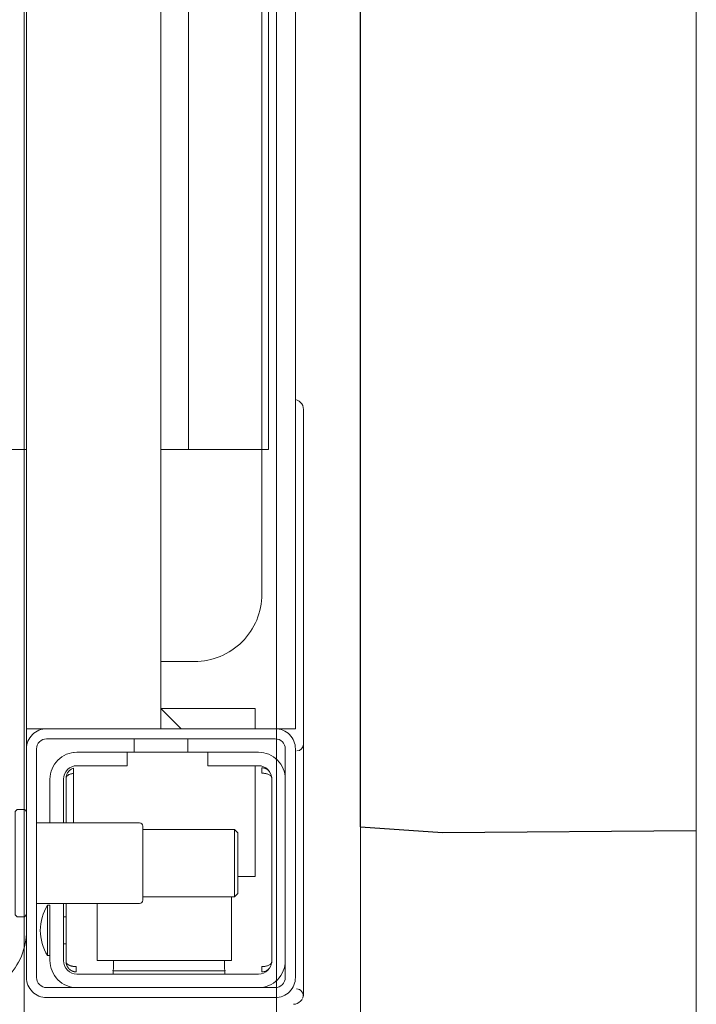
# Model space of a CAD drawing. Header units: millimetres. Extents: x -6792 to 22441, y -13430 to 4653.
# Tile 59 of 256: x -4137 to -4127, y -9941 to -9927. Entities that reach past the tile are written whole.
import ezdxf

# ---------------------------------------------------------------- set-up
doc = ezdxf.new("R2010")
doc.units = ezdxf.units.MM
doc.layers.add('_A_OCIEPLENIE_WNĘTRZA', color=7, linetype='BATTING', lineweight=0, true_color=0x595959)
doc.layers.add('_A_WIDOK_URZĄDZENIA NA DACHU', color=163, linetype='Continuous', lineweight=13)
doc.layers.add('_A_ŚCIANY WEWNĘTRZNE', color=7, linetype='Continuous', lineweight=13)
doc.linetypes.add('BATTING', pattern='A,0.0001,-0.1,[134,ltypeshp.shx,S=0.1,R=0,X=-0.1,Y=0],-0.2,[134,ltypeshp.shx,S=0.1,R=180,X=0.1,Y=0],-0.1', length=0.4001)

msp = doc.modelspace()

# ---------------------------------------------------------------- linework, layer by layer
at = {"lineweight": 0}
for points in [[(-4137.009, -9933.03), (-4146.009, -9933.03), (-4146.009, -9911.99)], [(-4136.709, -9937.183), (-4137.009, -9937.183), (-4137.009, -9911.99)], [(-4135.009, -9911.99), (-4135.009, -9937.183), (-4135.009, -9936.883), (-4134.709, -9937.183)], [(-4134.6, -9911.99), (-4134.6, -9933.03)], [(-4133.509, -9911.99), (-4133.509, -9933.03), (-4133.409, -9933.03), (-4133.409, -9911.99)], [(-4133.009, -9924.488), (-4133.009, -9937.183), (-4133.309, -9937.183)], [(-4135.009, -9936.883), (-4133.609, -9936.883), (-4133.609, -9937.183)], [(-4135.409, -9937.183), (-4136.609, -9937.183)], [(-4135.409, -9937.333), (-4135.409, -9937.533)], [(-4134.609, -9937.333), (-4134.609, -9937.533)], [(-4136.309, -9937.847), (-4136.324, -9937.849), (-4136.336, -9937.852), (-4136.347, -9937.855), (-4136.357, -9937.858), (-4136.367, -9937.862), (-4136.377, -9937.866), (-4136.387, -9937.872), (-4136.395, -9937.877), (-4136.403, -9937.884), (-4136.41, -9937.893), (-4136.415, -9937.901), (-4136.418, -9937.911), (-4136.418, -9937.901), (-4136.416, -9937.891), (-4136.414, -9937.879), (-4136.411, -9937.869), (-4136.408, -9937.86), (-4136.403, -9937.849), (-4136.398, -9937.84), (-4136.391, -9937.829), (-4136.383, -9937.819), (-4136.374, -9937.81), (-4136.365, -9937.801), (-4136.355, -9937.793), (-4136.344, -9937.786), (-4136.333, -9937.78), (-4136.321, -9937.775), (-4136.309, -9937.771), (-4136.309, -9938.583)], [(-4133.867, -9939.383), (-4133.609, -9939.383), (-4133.609, -9937.733)], [(-4133.394, -9937.819), (-4133.404, -9937.808), (-4133.412, -9937.801), (-4133.42, -9937.795), (-4133.429, -9937.789), (-4133.438, -9937.783), (-4133.448, -9937.779), (-4133.458, -9937.775), (-4133.468, -9937.772), (-4133.479, -9937.769), (-4133.489, -9937.767), (-4133.499, -9937.766), (-4133.509, -9937.766), (-4133.509, -9937.776), (-4133.509, -9937.789), (-4133.509, -9937.813), (-4133.509, -9937.824), (-4133.509, -9937.834), (-4133.509, -9937.844), (-4133.499, -9937.844), (-4133.489, -9937.845), (-4133.479, -9937.846), (-4133.468, -9937.847), (-4133.458, -9937.848), (-4133.448, -9937.85), (-4133.437, -9937.853), (-4133.427, -9937.856), (-4133.418, -9937.859), (-4133.407, -9937.863), (-4133.397, -9937.868), (-4133.388, -9937.873), (-4133.379, -9937.88), (-4133.371, -9937.887), (-4133.365, -9937.895), (-4133.359, -9937.908), (-4133.359, -9940.658), (-4133.369, -9940.676), (-4133.377, -9940.684), (-4133.385, -9940.69), (-4133.394, -9940.696), (-4133.404, -9940.701), (-4133.413, -9940.705), (-4133.423, -9940.709), (-4133.434, -9940.712), (-4133.445, -9940.715), (-4133.455, -9940.717), (-4133.466, -9940.719), (-4133.476, -9940.72), (-4133.487, -9940.721), (-4133.498, -9940.721), (-4133.509, -9940.722), (-4133.507, -9940.8), (-4133.497, -9940.799), (-4133.487, -9940.798), (-4133.476, -9940.796), (-4133.466, -9940.793), (-4133.455, -9940.79), (-4133.446, -9940.786), (-4133.436, -9940.781), (-4133.427, -9940.775), (-4133.418, -9940.769), (-4133.409, -9940.762), (-4133.401, -9940.754), (-4133.394, -9940.746)], [(-4136.419, -9938.583), (-4136.419, -9937.905)], [(-4135.279, -9939.683), (-4133.917, -9939.683), (-4133.867, -9939.633), (-4133.867, -9938.733), (-4133.917, -9938.683), (-4135.279, -9938.683)], [(-4133.917, -9938.683), (-4133.917, -9939.683)], [(-4133.959, -9939.683), (-4133.959, -9940.633), (-4135.959, -9940.633), (-4135.959, -9939.783)], [(-4136.419, -9940.661), (-4136.419, -9939.783)], [(-4136.459, -9939.983), (-4136.419, -9939.983)], [(-4136.459, -9940.383), (-4136.419, -9940.383)], [(-4135.719, -9940.774), (-4135.719, -9940.785), (-4135.719, -9940.799), (-4135.72, -9940.815), (-4135.72, -9940.833)], [(-4134.057, -9940.833), (-4134.058, -9940.815), (-4134.058, -9940.799), (-4134.058, -9940.785), (-4134.058, -9940.774)]]:
    msp.add_lwpolyline(points, dxfattribs=at)
for points in [[(-4132.041, -9938.643), (-4132.041, -9921.183)], [(-4132.041, -9938.643), (-4130.819, -9938.725), (-4127.046, -9938.696)]]:
    msp.add_lwpolyline(points)
for points in [[(-4132.989, -9937.513, 0.412536), (-4132.889, -9937.413), (-4132.889, -9932.433), (-4132.892, -9932.404), (-4132.9, -9932.376), (-4132.914, -9932.351), (-4132.933, -9932.328), (-4132.955, -9932.309), (-4132.981, -9932.295), (-4133.009, -9932.287)], [(-4135.009, -9936.183), (-4134.509, -9936.183, 0.414214), (-4133.509, -9935.183), (-4133.509, -9933.03), (-4135.009, -9933.03)], [(-4137.009, -9937.176), (-4137.009, -9938.431, 0.405519), (-4137.059, -9938.383), (-4137.129, -9938.383, 0.414214), (-4137.179, -9938.433), (-4137.179, -9939.933, 0.414214), (-4137.129, -9939.983), (-4137.059, -9939.983, 0.405519), (-4137.009, -9939.934), (-4137.009, -9940.183, -0.414214), (-4138.009, -9941.183), (-4146.009, -9941.183, -0.266001), (-4146.871, -9940.689)], [(-4136.659, -9938.583), (-4136.659, -9937.933, -0.414214), (-4136.259, -9937.533), (-4136.309, -9937.536)], [(-4136.459, -9939.783), (-4136.459, -9940.633, 0.414214), (-4136.259, -9940.833), (-4133.559, -9940.833, 0.414214), (-4133.359, -9940.633), (-4133.359, -9937.933, 0.414214), (-4133.559, -9937.733), (-4134.309, -9937.733), (-4134.309, -9937.533), (-4136.259, -9937.533)], [(-4135.509, -9937.533), (-4135.509, -9937.733), (-4136.259, -9937.733, 0.414214), (-4136.459, -9937.933), (-4136.459, -9938.583)], [(-4133.159, -9937.933, 0.414214), (-4133.559, -9937.533), (-4134.309, -9937.533)], [(-4132.889, -9937.42), (-4132.889, -9937.433), (-4132.89, -9937.452), (-4132.89, -9937.477), (-4132.89, -9937.506), (-4132.89, -9937.54), (-4132.89, -9937.576), (-4132.89, -9937.611), (-4132.89, -9940.954), (-4132.89, -9941.024), (-4132.89, -9941.086), (-4132.889, -9941.131), (-4132.89, -9941.144), (-4132.891, -9941.156), (-4132.893, -9941.167), (-4132.899, -9941.186, 0.517033), (-4132.993, -9941.053)], [(-4136.859, -9939.783), (-4135.329, -9939.783, 0.414214), (-4135.279, -9939.733), (-4135.279, -9938.633, 0.414214), (-4135.329, -9938.583), (-4136.859, -9938.583)], [(-4136.697, -9939.808, 0.119096), (-4136.805, -9940.183, 0.119096), (-4136.697, -9940.558)], [(-4136.259, -9941.033, -0.414214), (-4136.659, -9940.633), (-4136.659, -9939.808), (-4136.697, -9939.808), (-4136.697, -9940.558), (-4136.659, -9940.558)], [(-4134.065, -9940.633), (-4134.065, -9940.698), (-4134.065, -9940.725), (-4134.065, -9940.743), (-4134.064, -9940.75, 0.116465), (-4134.059, -9940.772), (-4134.053, -9940.784), (-4135.724, -9940.784), (-4135.718, -9940.772, 0.116465), (-4135.713, -9940.75), (-4135.712, -9940.725), (-4135.712, -9940.698), (-4135.712, -9940.633)], [(-4133.559, -9941.033, 0.414214), (-4133.159, -9940.633)], [(-4133.039, -9941.282, 0.198909), (-4132.933, -9941.238, 0.091301), (-4132.902, -9941.194)]]:
    msp.add_lwpolyline(points, format="xyb", dxfattribs=at)
for points in [[(-4133.309, -9941.183), (-4136.709, -9941.183, -0.414214), (-4137.009, -9940.883), (-4137.009, -9937.483, -0.414214), (-4136.709, -9937.183), (-4133.309, -9937.183, -0.414214), (-4133.009, -9937.483), (-4133.009, -9940.883, -0.414214)], [(-4136.709, -9937.333), (-4133.309, -9937.333, -0.414214), (-4133.159, -9937.483), (-4133.159, -9940.883, -0.414214), (-4133.309, -9941.033), (-4136.709, -9941.033, -0.414214), (-4136.859, -9940.883), (-4136.859, -9937.483, -0.414214)]]:
    msp.add_lwpolyline(points, format="xyb", close=True, dxfattribs=at)
msp.add_lwpolyline([(-4136.419, -9940.65), (-4136.419, -9940.649), (-4136.419, -9940.649), (-4136.419, -9940.649), (-4136.419, -9940.649), (-4136.419, -9940.649), (-4136.419, -9940.649), (-4136.419, -9940.649), (-4136.419, -9940.649), (-4136.419, -9940.649), (-4136.419, -9940.649), (-4136.419, -9940.649), (-4136.419, -9940.649), (-4136.419, -9940.649), (-4136.419, -9940.649), (-4136.419, -9940.649), (-4136.419, -9940.65), (-4136.419, -9940.65), (-4136.418, -9940.65), (-4136.418, -9940.65), (-4136.418, -9940.65), (-4136.418, -9940.651), (-4136.418, -9940.651), (-4136.418, -9940.652), (-4136.418, -9940.653), (-4136.418, -9940.653), (-4136.418, -9940.654), (-4136.418, -9940.654), (-4136.418, -9940.654), (-4136.418, -9940.654), (-4136.418, -9940.655), (-4136.418, -9940.655), (-4136.418, -9940.655), (-4136.418, -9940.656), (-4136.418, -9940.656), (-4136.418, -9940.656), (-4136.418, -9940.656), (-4136.418, -9940.656), (-4136.418, -9940.656), (-4136.418, -9940.657), (-4136.418, -9940.657), (-4136.418, -9940.657), (-4136.418, -9940.657), (-4136.418, -9940.657), (-4136.418, -9940.657), (-4136.418, -9940.658), (-4136.418, -9940.658), (-4136.417, -9940.658), (-4136.417, -9940.658), (-4136.417, -9940.659), (-4136.417, -9940.659), (-4136.417, -9940.659), (-4136.417, -9940.66), (-4136.417, -9940.66), (-4136.417, -9940.66), (-4136.417, -9940.661), (-4136.416, -9940.662), (-4136.416, -9940.662), (-4136.416, -9940.663), (-4136.416, -9940.664), (-4136.415, -9940.664), (-4136.415, -9940.665), (-4136.415, -9940.666), (-4136.414, -9940.666), (-4136.414, -9940.667), (-4136.414, -9940.668), (-4136.413, -9940.669), (-4136.413, -9940.669), (-4136.412, -9940.67), (-4136.412, -9940.671), (-4136.412, -9940.671), (-4136.411, -9940.672), (-4136.411, -9940.673), (-4136.41, -9940.673), (-4136.41, -9940.674), (-4136.409, -9940.675), (-4136.409, -9940.676), (-4136.408, -9940.676), (-4136.407, -9940.677), (-4136.407, -9940.678), (-4136.406, -9940.678), (-4136.406, -9940.679), (-4136.405, -9940.68), (-4136.404, -9940.68), (-4136.404, -9940.681), (-4136.403, -9940.682), (-4136.402, -9940.682), (-4136.402, -9940.683), (-4136.401, -9940.684), (-4136.4, -9940.684), (-4136.399, -9940.685), (-4136.399, -9940.686), (-4136.398, -9940.686), (-4136.397, -9940.687), (-4136.396, -9940.687), (-4136.395, -9940.688), (-4136.394, -9940.689), (-4136.394, -9940.689), (-4136.393, -9940.69), (-4136.392, -9940.691), (-4136.391, -9940.691), (-4136.39, -9940.692), (-4136.389, -9940.692), (-4136.388, -9940.693), (-4136.387, -9940.694), (-4136.386, -9940.694), (-4136.385, -9940.695), (-4136.384, -9940.695), (-4136.383, -9940.696), (-4136.382, -9940.696), (-4136.381, -9940.697), (-4136.38, -9940.698), (-4136.379, -9940.698), (-4136.378, -9940.699), (-4136.377, -9940.699), (-4136.376, -9940.7), (-4136.375, -9940.7), (-4136.374, -9940.701), (-4136.373, -9940.701), (-4136.372, -9940.702), (-4136.371, -9940.702), (-4136.37, -9940.703), (-4136.368, -9940.703), (-4136.367, -9940.704), (-4136.366, -9940.704), (-4136.365, -9940.705), (-4136.364, -9940.705), (-4136.362, -9940.706), (-4136.361, -9940.706), (-4136.36, -9940.707), (-4136.359, -9940.707), (-4136.358, -9940.708), (-4136.356, -9940.708), (-4136.354, -9940.709), (-4136.351, -9940.71), (-4136.349, -9940.71), (-4136.346, -9940.711), (-4136.344, -9940.712), (-4136.341, -9940.713), (-4136.338, -9940.713), (-4136.336, -9940.714), (-4136.333, -9940.715), (-4136.33, -9940.715), (-4136.328, -9940.716), (-4136.325, -9940.716), (-4136.322, -9940.717), (-4136.32, -9940.717), (-4136.317, -9940.718), (-4136.314, -9940.718), (-4136.312, -9940.719), (-4136.309, -9940.719), (-4136.306, -9940.719), (-4136.304, -9940.72), (-4136.301, -9940.72), (-4136.298, -9940.72), (-4136.297, -9940.72), (-4136.297, -9940.72), (-4136.296, -9940.72), (-4136.295, -9940.72), (-4136.295, -9940.72), (-4136.294, -9940.721), (-4136.293, -9940.721), (-4136.293, -9940.721), (-4136.292, -9940.721), (-4136.292, -9940.721), (-4136.291, -9940.721), (-4136.291, -9940.721), (-4136.29, -9940.721), (-4136.29, -9940.721), (-4136.289, -9940.721), (-4136.289, -9940.721), (-4136.288, -9940.721), (-4136.288, -9940.721), (-4136.287, -9940.721), (-4136.287, -9940.721), (-4136.287, -9940.721), (-4136.286, -9940.721), (-4136.286, -9940.721), (-4136.286, -9940.721), (-4136.285, -9940.721), (-4136.285, -9940.721), (-4136.285, -9940.721), (-4136.285, -9940.721), (-4136.284, -9940.721), (-4136.284, -9940.721), (-4136.284, -9940.721), (-4136.283, -9940.721), (-4136.283, -9940.721), (-4136.283, -9940.721), (-4136.282, -9940.721), (-4136.282, -9940.721), (-4136.281, -9940.721), (-4136.281, -9940.721), (-4136.28, -9940.721), (-4136.28, -9940.721), (-4136.279, -9940.721), (-4136.279, -9940.721), (-4136.278, -9940.721), (-4136.278, -9940.721), (-4136.277, -9940.721), (-4136.277, -9940.721), (-4136.276, -9940.721), (-4136.276, -9940.721), (-4136.275, -9940.721), (-4136.275, -9940.721), (-4136.275, -9940.721), (-4136.274, -9940.721), (-4136.273, -9940.721), (-4136.273, -9940.721), (-4136.272, -9940.721), (-4136.272, -9940.721), (-4136.272, -9940.721), (-4136.271, -9940.721), (-4136.271, -9940.721), (-4136.27, -9940.721), (-4136.27, -9940.721), (-4136.27, -9940.721), (-4136.269, -9940.721), (-4136.269, -9940.721), (-4136.269, -9940.721), (-4136.269, -9940.721), (-4136.269, -9940.721), (-4136.269, -9940.721), (-4136.269, -9940.722), (-4136.268, -9940.722), (-4136.268, -9940.722), (-4136.268, -9940.722), (-4136.268, -9940.722), (-4136.268, -9940.723), (-4136.268, -9940.723), (-4136.268, -9940.723), (-4136.268, -9940.723), (-4136.268, -9940.724), (-4136.268, -9940.724), (-4136.268, -9940.725), (-4136.268, -9940.725), (-4136.268, -9940.726), (-4136.268, -9940.727), (-4136.269, -9940.728), (-4136.269, -9940.728), (-4136.269, -9940.729), (-4136.269, -9940.729), (-4136.269, -9940.729), (-4136.269, -9940.73), (-4136.269, -9940.731), (-4136.269, -9940.732), (-4136.269, -9940.732), (-4136.269, -9940.733), (-4136.269, -9940.734), (-4136.269, -9940.735), (-4136.269, -9940.736), (-4136.269, -9940.737), (-4136.269, -9940.738), (-4136.269, -9940.739), (-4136.269, -9940.74), (-4136.269, -9940.741), (-4136.269, -9940.742), (-4136.269, -9940.744), (-4136.269, -9940.746), (-4136.269, -9940.749), (-4136.269, -9940.751), (-4136.269, -9940.753), (-4136.269, -9940.757), (-4136.269, -9940.759), (-4136.269, -9940.761), (-4136.269, -9940.778), (-4136.269, -9940.779), (-4136.269, -9940.781), (-4136.269, -9940.782), (-4136.269, -9940.783), (-4136.269, -9940.785), (-4136.269, -9940.786), (-4136.269, -9940.787), (-4136.269, -9940.788), (-4136.269, -9940.789), (-4136.269, -9940.79), (-4136.269, -9940.791), (-4136.269, -9940.792), (-4136.269, -9940.793), (-4136.269, -9940.794), (-4136.269, -9940.795), (-4136.269, -9940.796), (-4136.269, -9940.796), (-4136.269, -9940.797), (-4136.269, -9940.797), (-4136.269, -9940.798), (-4136.269, -9940.798), (-4136.269, -9940.798), (-4136.269, -9940.798), (-4136.269, -9940.799), (-4136.269, -9940.799), (-4136.269, -9940.799), (-4136.269, -9940.799), (-4136.269, -9940.799), (-4136.269, -9940.799), (-4136.268, -9940.799), (-4136.268, -9940.799), (-4136.268, -9940.799), (-4136.268, -9940.8), (-4136.268, -9940.8), (-4136.268, -9940.8), (-4136.268, -9940.8), (-4136.268, -9940.8), (-4136.268, -9940.8), (-4136.268, -9940.8), (-4136.268, -9940.8), (-4136.268, -9940.8), (-4136.268, -9940.8), (-4136.269, -9940.8), (-4136.269, -9940.8), (-4136.269, -9940.8), (-4136.27, -9940.8), (-4136.27, -9940.8), (-4136.271, -9940.8), (-4136.272, -9940.8), (-4136.272, -9940.8), (-4136.273, -9940.8), (-4136.274, -9940.8), (-4136.275, -9940.8), (-4136.275, -9940.8), (-4136.276, -9940.799), (-4136.276, -9940.799), (-4136.277, -9940.799), (-4136.277, -9940.799), (-4136.277, -9940.799), (-4136.279, -9940.799), (-4136.279, -9940.799), (-4136.28, -9940.799), (-4136.281, -9940.799), (-4136.281, -9940.799), (-4136.281, -9940.799), (-4136.282, -9940.799), (-4136.282, -9940.799), (-4136.283, -9940.799), (-4136.283, -9940.799), (-4136.283, -9940.799), (-4136.284, -9940.799), (-4136.284, -9940.799), (-4136.285, -9940.799), (-4136.286, -9940.799), (-4136.286, -9940.799), (-4136.286, -9940.799), (-4136.286, -9940.799), (-4136.287, -9940.799), (-4136.287, -9940.798), (-4136.287, -9940.798), (-4136.288, -9940.798), (-4136.288, -9940.798), (-4136.289, -9940.798), (-4136.289, -9940.798), (-4136.29, -9940.798), (-4136.29, -9940.798), (-4136.291, -9940.798), (-4136.291, -9940.798), (-4136.292, -9940.798), (-4136.292, -9940.798), (-4136.293, -9940.798), (-4136.294, -9940.798), (-4136.294, -9940.797), (-4136.295, -9940.797), (-4136.296, -9940.797), (-4136.296, -9940.797), (-4136.297, -9940.797), (-4136.298, -9940.797), (-4136.299, -9940.797), (-4136.299, -9940.796), (-4136.3, -9940.796), (-4136.301, -9940.796), (-4136.302, -9940.796), (-4136.303, -9940.796), (-4136.305, -9940.795), (-4136.307, -9940.795), (-4136.308, -9940.794), (-4136.31, -9940.794), (-4136.312, -9940.793), (-4136.313, -9940.793), (-4136.315, -9940.792), (-4136.316, -9940.792), (-4136.318, -9940.791), (-4136.32, -9940.791), (-4136.321, -9940.79), (-4136.323, -9940.789), (-4136.324, -9940.789), (-4136.326, -9940.788), (-4136.327, -9940.788), (-4136.329, -9940.787), (-4136.331, -9940.786), (-4136.332, -9940.786), (-4136.334, -9940.785), (-4136.335, -9940.784), (-4136.337, -9940.783), (-4136.338, -9940.783), (-4136.34, -9940.782), (-4136.341, -9940.781), (-4136.343, -9940.78), (-4136.344, -9940.779), (-4136.345, -9940.778), (-4136.347, -9940.778), (-4136.348, -9940.777), (-4136.35, -9940.776), (-4136.351, -9940.775), (-4136.353, -9940.774), (-4136.354, -9940.773), (-4136.355, -9940.772), (-4136.357, -9940.771), (-4136.358, -9940.77), (-4136.359, -9940.769), (-4136.361, -9940.768), (-4136.362, -9940.767), (-4136.363, -9940.766), (-4136.365, -9940.765), (-4136.366, -9940.764), (-4136.367, -9940.763), (-4136.369, -9940.761), (-4136.37, -9940.76), (-4136.371, -9940.759), (-4136.372, -9940.758), (-4136.373, -9940.757), (-4136.375, -9940.756), (-4136.376, -9940.754), (-4136.377, -9940.753), (-4136.378, -9940.752), (-4136.379, -9940.751), (-4136.38, -9940.75), (-4136.382, -9940.748), (-4136.383, -9940.747), (-4136.384, -9940.746), (-4136.385, -9940.744), (-4136.386, -9940.743), (-4136.387, -9940.742), (-4136.388, -9940.74), (-4136.389, -9940.739), (-4136.39, -9940.738), (-4136.391, -9940.736), (-4136.392, -9940.735), (-4136.393, -9940.734), (-4136.394, -9940.732), (-4136.395, -9940.731), (-4136.396, -9940.729), (-4136.396, -9940.728), (-4136.397, -9940.727), (-4136.398, -9940.725), (-4136.399, -9940.724), (-4136.4, -9940.722), (-4136.401, -9940.721), (-4136.401, -9940.719), (-4136.402, -9940.718), (-4136.403, -9940.716), (-4136.404, -9940.715), (-4136.404, -9940.713), (-4136.405, -9940.712), (-4136.406, -9940.71), (-4136.407, -9940.708), (-4136.407, -9940.707), (-4136.408, -9940.705), (-4136.408, -9940.704), (-4136.409, -9940.702), (-4136.41, -9940.701), (-4136.41, -9940.699), (-4136.411, -9940.697), (-4136.411, -9940.696), (-4136.412, -9940.694), (-4136.412, -9940.693), (-4136.413, -9940.691), (-4136.413, -9940.689), (-4136.414, -9940.688), (-4136.414, -9940.686), (-4136.414, -9940.684), (-4136.415, -9940.683), (-4136.415, -9940.681), (-4136.416, -9940.679), (-4136.416, -9940.678), (-4136.416, -9940.676), (-4136.416, -9940.674), (-4136.417, -9940.674), (-4136.417, -9940.673), (-4136.417, -9940.672), (-4136.417, -9940.671), (-4136.417, -9940.67), (-4136.417, -9940.669), (-4136.417, -9940.668), (-4136.418, -9940.667), (-4136.418, -9940.665), (-4136.418, -9940.664), (-4136.418, -9940.663), (-4136.418, -9940.662), (-4136.418, -9940.662), (-4136.418, -9940.661), (-4136.418, -9940.661), (-4136.418, -9940.66), (-4136.418, -9940.659), (-4136.418, -9940.659), (-4136.418, -9940.658), (-4136.418, -9940.657), (-4136.418, -9940.657), (-4136.418, -9940.656), (-4136.418, -9940.656), (-4136.418, -9940.654), (-4136.419, -9940.653), (-4136.419, -9940.653), (-4136.419, -9940.652), (-4136.419, -9940.652), (-4136.419, -9940.652), (-4136.419, -9940.652), (-4136.419, -9940.652), (-4136.419, -9940.651), (-4136.419, -9940.651), (-4136.419, -9940.651), (-4136.419, -9940.65), (-4136.419, -9940.65), (-4136.419, -9940.65), (-4136.419, -9940.65)], close=True, dxfattribs=at)
at = {"layer": '_A_OCIEPLENIE_WNĘTRZA', "ltscale": 8}
msp.add_lwpolyline([(-4137.041, -9911.99), (-4137.041, -10077.683), (-4127.046, -10077.683)], dxfattribs=at)
at = {"layer": '_A_WIDOK_URZĄDZENIA NA DACHU'}
msp.add_lwpolyline([(-4310.575, -9911.99), (-4127.046, -9911.99), (-4127.046, -10144.974), (-4310.575, -10144.974)], close=True, dxfattribs=at)
at = {"layer": '_A_ŚCIANY WEWNĘTRZNE', "color": 251, "linetype": 'Continuous'}
msp.add_lwpolyline([(-4133.291, -9911.99), (-4133.291, -10073.933)], dxfattribs=at)
at = {"layer": '_A_ŚCIANY WEWNĘTRZNE', "ltscale": 20}
msp.add_lwpolyline([(-4132.041, -9911.99), (-4132.041, -10072.683), (-4127.046, -10072.683)], dxfattribs=at)

doc.saveas('drawing.dxf')
